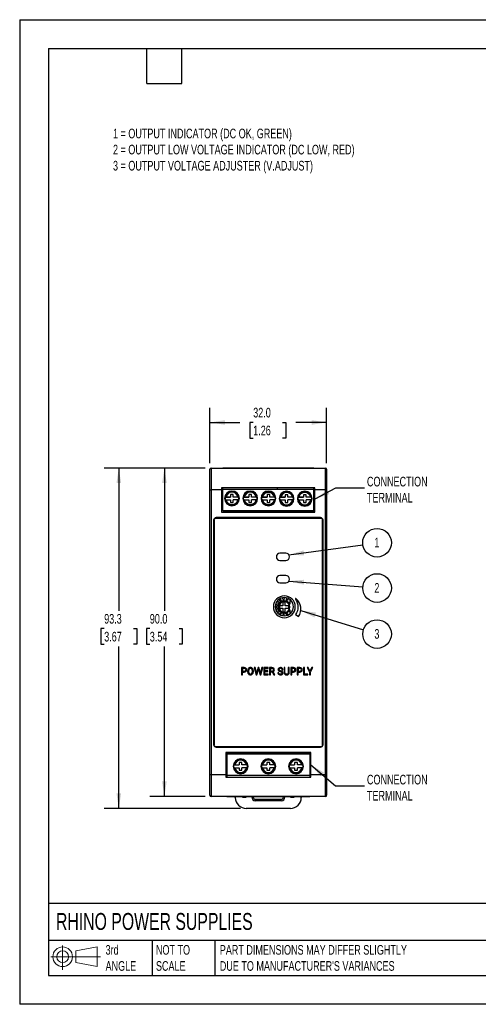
# Model space of a CAD drawing. Header units: millimetres. Extents: x 0 to 349, y 0 to 270.
# Tile 1 of 11: x 0 to 126, y 0 to 270. Entities that reach past the tile are written whole.
import ezdxf

# ---------------------------------------------------------------- set-up
doc = ezdxf.new("R2010")
doc.units = ezdxf.units.MM
doc.header["$LTSCALE"] = 1.25
doc.layers.add('DIMENSIONS', color=140, linetype='Continuous', lineweight=25)
doc.layers.add('TEXT', color=140, linetype='Continuous', lineweight=25)
doc.styles.add('SLDTEXTSTYLE0', font='TXT', dxfattribs={"width": 0.7})
doc.dimstyles.new('SLDDIMSTYLE0', dxfattribs={"dimtxt": 2.69751, "dimasz": 4.1275, "dimexe": 0, "dimexo": 0.0625, "dimgap": 0.674377, "dimtad": 0, "dimtih": 1, "dimtoh": 1, "dimdec": 1, "dimrnd": 1e-09, "dimzin": 4, "dimdsep": 46, "dimtxsty": 'SLDTEXTSTYLE0', "dimsah": 1, "dimcen": 0.09, "dimadec": 0, "dimazin": 1, "dimtfac": 1, "dimtdec": 1, "dimtofl": 0, "dimtmove": 0, "dimatfit": 3, "dimfxl": 0, "dimfrac": 2, "dimtolj": 1, "dimtzin": 12, "dimarcsym": 0})
doc.dimstyles.new('SLDDIMSTYLE1', dxfattribs={"dimtxt": 2.69751, "dimasz": 4.1275, "dimexe": 0, "dimexo": 0.0625, "dimgap": 0.674377, "dimtad": 0, "dimtih": 1, "dimtoh": 1, "dimdec": 1, "dimrnd": 1e-09, "dimzin": 12, "dimdsep": 46, "dimtxsty": 'SLDTEXTSTYLE0', "dimsah": 1, "dimcen": 0.09, "dimadec": 0, "dimazin": 3, "dimtfac": 1, "dimtdec": 1, "dimtofl": 0, "dimtmove": 0, "dimatfit": 3, "dimfxl": 0, "dimfrac": 2, "dimtolj": 1, "dimtzin": 12, "dimarcsym": 0})
doc.dimstyles.new('SLDDIMSTYLE2', dxfattribs={"dimtxt": 0.18, "dimasz": 4.1275, "dimexe": 0, "dimexo": 0.0625, "dimgap": 0, "dimtad": 0, "dimtih": 1, "dimtoh": 1, "dimdec": 0, "dimrnd": 1e-09, "dimzin": 0, "dimdsep": 46, "dimtxsty": 'Standard', "dimsah": 1, "dimcen": 0.09, "dimadec": 0, "dimazin": 0, "dimtfac": 4.1275, "dimtdec": 0, "dimtofl": 0, "dimtmove": 0, "dimatfit": 3, "dimfxl": 0, "dimfrac": 2, "dimtolj": 1, "dimtzin": 0, "dimarcsym": 0})

# ---------------------------------------------------------------- blocks, each defined once
blk = doc.blocks.new('Block11')
at = {"color": 7, "linetype": 'Continuous', "lineweight": 18}
for p, q in [((3.24, 6.64), (3.24, 0)), ((6.85, 5.21), (12.72, 6.29)), ((12.72, 6.29), (12.72, 0.91)), ((0, 3.6), (13.59, 3.6)), ((6.85, 2), (6.85, 5.21)), ((6.85, 2), (12.72, 0.91))]:
    blk.add_line(p, q, dxfattribs=at)
for radius in [2.69, 1.61]:
    blk.add_circle((3.24, 3.6), radius, dxfattribs=at)
blk = doc.blocks.new('Block12')
at = {"color": 7, "linetype": 'Continuous'}
blk.add_blockref('Block11', (0, 0), dxfattribs=at)
blk = doc.blocks.new('_D')
at = {"layer": 'DIMENSIONS'}
for p, q in [((52.2, 148.28), (52.2, 163.46)), ((84.2, 148.28), (84.2, 163.46)), ((52.2, 159.49), (60.4, 159.49)), ((64.05, 159.49), (63.15, 159.49)), ((63.15, 159.49), (63.15, 155.2)), ((72.07, 159.49), (72.97, 159.49)), ((72.97, 159.49), (72.97, 155.2)), ((84.2, 159.49), (75.72, 159.49)), ((63.15, 155.2), (64.05, 155.2)), ((72.97, 155.2), (72.07, 155.2))]:
    blk.add_line(p, q, dxfattribs=at)
for points in [[(52.2, 159.49), (56.33, 158.85), (56.33, 160.12)], [(84.2, 159.49), (80.07, 160.12), (80.07, 158.85)]]:
    blk.add_solid(points, dxfattribs=at)
at = {"layer": 'DIMENSIONS', "char_height": 2.646, "attachment_point": 1, "style": 'SLDTEXTSTYLE0'}
for s, insert in [('32.0', (64.05, 163.5)), ('1.26', (64.05, 158.61))]:
    blk.add_mtext(s, dxfattribs=dict(at, insert=insert))
blk = doc.blocks.new('_D_1')
at = {"layer": 'DIMENSIONS'}
for p, q in [((50.91, 146.99), (35.73, 146.99)), ((39.7, 146.99), (39.7, 107.87)), ((35.69, 102.97), (34.79, 102.97)), ((34.79, 102.97), (34.79, 98.69)), ((43.71, 102.97), (44.61, 102.97)), ((44.61, 102.97), (44.61, 98.69)), ((34.79, 98.69), (35.69, 98.69)), ((39.7, 56.99), (39.7, 98.08)), ((44.61, 98.69), (43.71, 98.69)), ((50.91, 56.99), (35.73, 56.99))]:
    blk.add_line(p, q, dxfattribs=at)
for points in [[(39.7, 146.99), (39.07, 142.86), (40.34, 142.86)], [(39.7, 56.99), (40.33, 61.12), (39.06, 61.12)]]:
    blk.add_solid(points, dxfattribs=at)
at = {"layer": 'DIMENSIONS', "char_height": 2.646, "attachment_point": 1, "style": 'SLDTEXTSTYLE0'}
for s, insert in [('90.0', (35.69, 106.99)), ('3.54', (35.69, 102.1))]:
    blk.add_mtext(s, dxfattribs=dict(at, insert=insert))
blk = doc.blocks.new('_D_2')
at = {"layer": 'DIMENSIONS'}
for p, q in [((50.91, 146.99), (23.22, 146.99)), ((27.19, 146.99), (27.19, 107.87)), ((23.18, 102.97), (22.27, 102.97)), ((22.27, 102.97), (22.27, 98.69)), ((31.19, 102.97), (32.1, 102.97)), ((32.1, 102.97), (32.1, 98.69)), ((22.27, 98.69), (23.18, 98.69)), ((27.19, 53.69), (27.19, 98.08)), ((32.1, 98.69), (31.19, 98.69)), ((60.56, 53.69), (23.22, 53.69))]:
    blk.add_line(p, q, dxfattribs=at)
for points in [[(27.19, 146.99), (26.55, 142.86), (27.82, 142.86)], [(27.19, 53.69), (27.82, 57.82), (26.55, 57.82)]]:
    blk.add_solid(points, dxfattribs=at)
at = {"layer": 'DIMENSIONS', "char_height": 2.646, "attachment_point": 1, "style": 'SLDTEXTSTYLE0'}
for s, insert in [('93.3', (23.18, 106.99)), ('3.67', (23.18, 102.1))]:
    blk.add_mtext(s, dxfattribs=dict(at, insert=insert))
blk = doc.blocks.new('SW_NOTE_0')
at = {"layer": 'DIMENSIONS', "color": 0}
blk.add_circle((3.89, 0.54), 3.93, dxfattribs=at)
at = {"layer": 'DIMENSIONS', "color": 0, "insert": (3.85, 1.91), "char_height": 2.65, "attachment_point": 2, "style": 'SLDTEXTSTYLE0'}
blk.add_mtext('1', dxfattribs=at)
blk = doc.blocks.new('SW_NOTE_0_1')
at = {"layer": 'DIMENSIONS', "color": 0}
blk.add_circle((3.92, -0.31), 3.93, dxfattribs=at)
at = {"layer": 'DIMENSIONS', "color": 0, "insert": (3.87, 1.06), "char_height": 2.65, "attachment_point": 2, "style": 'SLDTEXTSTYLE0'}
blk.add_mtext('2', dxfattribs=at)
blk = doc.blocks.new('SW_NOTE_0_2')
at = {"layer": 'DIMENSIONS', "color": 0}
blk.add_circle((3.76, -1.16), 3.93, dxfattribs=at)
at = {"layer": 'DIMENSIONS', "color": 0, "insert": (3.71, 0.22), "char_height": 2.65, "attachment_point": 2, "style": 'SLDTEXTSTYLE0'}
blk.add_mtext('3', dxfattribs=at)

msp = doc.modelspace()

# ---------------------------------------------------------------- linework, layer by layer
at = {"color": 7, "linetype": 'Continuous'}
for p, q in [((0, 269.88), (0, 0)), ((0, 269.88), (349.25, 269.88)), ((349.25, 0), (0, 0))]:
    msp.add_line(p, q, dxfattribs=at)
for p, q in [((52.2, 140.99), (52.2, 146.69)), ((52.5, 146.99), (52.5, 140.99)), ((52.5, 146.99), (55.7, 146.99)), ((55.7, 146.99), (55.7, 146.99)), ((80.7, 146.99), (55.7, 146.99)), ((55.7, 146.99), (80.7, 146.99)), ((80.7, 146.99), (80.7, 146.99)), ((80.7, 146.99), (83.9, 146.99)), ((83.9, 140.99), (83.9, 146.99)), ((84.2, 146.69), (84.2, 140.99)), ((52.2, 140.99), (52.5, 140.99)), ((52.2, 62.99), (52.2, 140.99)), ((55.4, 140.99), (52.5, 140.99)), ((52.5, 140.99), (52.5, 62.99)), ((81, 141.59), (55.4, 141.59)), ((55.4, 141.59), (55.4, 140.99)), ((55.4, 140.99), (55.4, 134.89)), ((55.73, 141.21), (55.73, 141.59)), ((55.73, 135.36), (55.73, 141.21)), ((55.73, 141.21), (70.73, 141.21)), ((58.23, 140.57), (58.23, 140.34)), ((63.23, 140.57), (63.23, 140.34)), ((68.23, 140.57), (68.23, 140.34)), ((70.73, 141.21), (70.73, 141.59)), ((70.73, 141.16), (70.73, 141.21)), ((70.73, 141.16), (80.7, 141.16)), ((73.2, 140.52), (73.2, 140.29)), ((78.2, 140.52), (78.2, 140.29)), ((80.7, 141.16), (80.7, 141.59)), ((80.7, 135.31), (80.7, 141.16)), ((83.9, 140.99), (81, 140.99)), ((81, 134.89), (81, 140.99)), ((84.2, 140.99), (83.9, 140.99)), ((83.9, 62.99), (83.9, 140.99)), ((84.2, 140.99), (84.2, 62.99)), ((57.85, 139.04), (56.35, 139.04)), ((56.59, 139.04), (57.85, 139.04)), ((56.59, 138.29), (57.85, 138.29)), ((58.6, 139.74), (57.85, 139.74)), ((57.85, 139.74), (57.85, 139.04)), ((58.6, 139.74), (57.85, 139.74)), ((57.85, 139.74), (57.85, 139.74)), ((57.85, 139.04), (57.85, 139.04)), ((57.85, 138.29), (57.85, 137.59)), ((58.6, 139.04), (58.6, 139.74)), ((58.6, 139.74), (58.6, 139.74)), ((58.6, 139.04), (58.6, 139.04)), ((59.86, 139.04), (58.6, 139.04)), ((60.1, 139.04), (58.6, 139.04)), ((59.86, 138.29), (58.6, 138.29)), ((58.6, 137.59), (58.6, 138.29)), ((62.85, 139.04), (61.35, 139.04)), ((61.59, 139.04), (62.85, 139.04)), ((61.59, 138.29), (62.85, 138.29)), ((63.6, 139.74), (62.85, 139.74)), ((62.85, 139.74), (62.85, 139.04)), ((63.6, 139.74), (62.85, 139.74)), ((62.85, 139.74), (62.85, 139.74)), ((62.85, 139.04), (62.85, 139.04)), ((62.85, 138.29), (62.85, 137.59)), ((63.6, 139.04), (63.6, 139.74)), ((63.6, 139.74), (63.6, 139.74)), ((63.6, 139.04), (63.6, 139.04)), ((64.86, 139.04), (63.6, 139.04)), ((65.1, 139.04), (63.6, 139.04)), ((64.86, 138.29), (63.6, 138.29)), ((63.6, 137.59), (63.6, 138.29)), ((67.85, 139.04), (66.35, 139.04)), ((66.59, 139.04), (67.85, 139.04)), ((66.59, 138.29), (67.85, 138.29)), ((68.6, 139.74), (67.85, 139.74)), ((67.85, 139.74), (67.85, 139.04)), ((68.6, 139.74), (67.85, 139.74)), ((67.85, 139.74), (67.85, 139.74)), ((67.85, 139.04), (67.85, 139.04)), ((67.85, 138.29), (67.85, 137.59)), ((68.6, 139.04), (68.6, 139.74)), ((68.6, 139.74), (68.6, 139.74)), ((69.86, 139.04), (68.6, 139.04)), ((70.1, 139.04), (68.6, 139.04)), ((68.6, 139.04), (68.6, 139.04)), ((69.86, 138.29), (68.6, 138.29)), ((68.6, 137.59), (68.6, 138.29)), ((72.83, 138.99), (71.33, 138.99)), ((71.57, 138.99), (72.83, 138.99)), ((71.57, 138.24), (72.83, 138.24)), ((73.58, 139.69), (72.83, 139.69)), ((72.83, 139.69), (72.83, 138.99)), ((73.58, 139.69), (72.83, 139.69)), ((72.83, 139.69), (72.83, 139.69)), ((72.83, 138.99), (72.83, 138.99)), ((72.83, 138.24), (72.83, 137.54)), ((73.58, 138.99), (73.58, 139.69)), ((73.58, 139.69), (73.58, 139.69)), ((73.58, 138.99), (73.58, 138.99)), ((74.83, 138.99), (73.58, 138.99)), ((75.07, 138.99), (73.58, 138.99)), ((74.83, 138.24), (73.58, 138.24)), ((73.58, 137.54), (73.58, 138.24)), ((77.83, 138.99), (76.33, 138.99)), ((76.57, 138.99), (77.83, 138.99)), ((76.57, 138.24), (77.83, 138.24)), ((78.58, 139.69), (77.83, 139.69)), ((77.83, 139.69), (77.83, 138.99)), ((78.58, 139.69), (77.83, 139.69)), ((77.83, 139.69), (77.83, 139.69)), ((77.83, 138.99), (77.83, 138.99)), ((77.83, 138.24), (77.83, 137.54)), ((78.58, 138.99), (78.58, 139.69)), ((78.58, 139.69), (78.58, 139.69)), ((79.83, 138.99), (78.58, 138.99)), ((80.07, 138.99), (78.58, 138.99)), ((78.58, 138.99), (78.58, 138.99)), ((79.83, 138.24), (78.58, 138.24)), ((78.58, 137.54), (78.58, 138.24)), ((55.73, 135.36), (70.7, 135.36)), ((55.73, 135.26), (55.73, 135.36)), ((55.73, 135.26), (70.7, 135.26)), ((57.85, 137.59), (58.6, 137.59)), ((62.85, 137.59), (63.6, 137.59)), ((67.85, 137.59), (68.6, 137.59)), ((70.7, 135.31), (70.7, 135.36)), ((70.7, 135.31), (80.7, 135.31)), ((70.7, 135.21), (70.7, 135.31)), ((70.7, 135.21), (80.7, 135.21)), ((72.83, 137.54), (73.58, 137.54)), ((77.83, 137.54), (78.58, 137.54)), ((80.7, 135.21), (80.7, 135.31)), ((53.19, 132.69), (53.19, 71.19)), ((53.2, 132.69), (53.19, 132.69)), ((53.2, 132.69), (53.2, 71.19)), ((53.3, 132.66), (53.3, 71.16)), ((82.5, 133.4), (53.9, 133.4)), ((53.9, 133.4), (53.9, 133.39)), ((82.5, 133.39), (53.9, 133.39)), ((53.9, 133.26), (82.5, 133.26)), ((55.4, 134.89), (81, 134.89)), ((82.5, 133.39), (82.5, 133.4)), ((83.1, 71.16), (83.1, 132.66)), ((83.21, 132.69), (83.2, 132.69)), ((83.2, 71.19), (83.2, 132.69)), ((83.21, 71.19), (83.21, 132.69)), ((73, 123.66), (71.4, 123.66)), ((71.4, 121.66), (73, 121.66)), ((73, 117.52), (71.4, 117.52)), ((71.4, 115.52), (73, 115.52)), ((71.07, 110.97), (71.46, 110.53)), ((71.75, 110.7), (71.57, 111.27)), ((71.75, 110.7), (71.57, 111.27)), ((72.04, 111.43), (72.23, 110.85)), ((72.56, 110.89), (72.62, 111.49)), ((72.56, 110.89), (72.62, 111.49)), ((73.12, 111.44), (73.06, 110.84)), ((73.5, 111.09), (73.5, 110.68)), ((73.96, 111.09), (73.5, 111.09)), ((73.5, 111.09), (73.5, 111.09)), ((73.5, 111.09), (73.5, 110.68)), ((74.1, 110.99), (74.1, 109.69)), ((70.1, 109.14), (70.62, 109.14)), ((70.62, 108.64), (70.12, 108.64)), ((70.62, 108.64), (70.12, 108.64)), ((70.69, 109.47), (70.2, 109.69)), ((70.69, 109.47), (70.2, 109.69)), ((70.26, 108.12), (70.69, 108.31)), ((70.38, 110.15), (70.89, 109.93)), ((70.62, 108.64), (70.62, 108.64)), ((70.69, 109.47), (70.69, 109.47)), ((71.09, 110.2), (70.71, 110.62)), ((71.09, 110.2), (70.71, 110.62)), ((71.09, 110.2), (71.09, 110.2)), ((71.5, 109.49), (71.2, 108.89)), ((71.2, 108.89), (71.5, 108.29)), ((71.5, 109.19), (71.5, 109.49)), ((71.5, 109.19), (71.5, 109.49)), ((72.2, 109.19), (71.5, 109.19)), ((71.5, 109.19), (71.5, 109.19)), ((72.2, 109.19), (71.5, 109.19)), ((71.5, 108.29), (71.5, 108.59)), ((71.5, 108.59), (72.2, 108.59)), ((71.5, 108.29), (71.5, 108.59)), ((71.5, 108.59), (71.5, 108.59)), ((71.54, 109.95), (71.54, 109.95)), ((72.8, 110.19), (72.2, 110.19)), ((72.2, 110.19), (72.2, 109.19)), ((72.8, 110.19), (72.2, 110.19)), ((72.2, 109.19), (72.2, 109.19)), ((72.2, 108.59), (72.2, 107.59)), ((72.6, 110.59), (72.6, 110.59)), ((72.8, 109.19), (72.8, 110.19)), ((72.8, 109.19), (72.8, 110.19)), ((72.8, 110.19), (72.8, 110.19)), ((73.8, 109.19), (72.8, 109.19)), ((73.8, 109.19), (72.8, 109.19)), ((72.8, 109.19), (72.8, 109.19)), ((72.8, 107.59), (72.8, 108.59)), ((72.8, 108.59), (73.8, 108.59)), ((72.8, 107.59), (72.8, 108.59)), ((72.8, 108.59), (72.8, 108.59)), ((73.8, 108.59), (73.8, 109.19)), ((73.8, 109.19), (73.8, 109.19)), ((73.8, 108.59), (73.8, 109.19)), ((74.1, 109.69), (74.1, 109.69)), ((74.1, 108.09), (74.1, 106.99)), ((74.1, 108.09), (74.1, 108.09)), ((70.89, 107.85), (70.48, 107.67)), ((70.89, 107.85), (70.48, 107.67)), ((70.8, 107.26), (71.09, 107.58)), ((70.89, 107.85), (70.89, 107.85)), ((71.09, 107.58), (71.09, 107.58)), ((71.46, 107.25), (71.18, 106.93)), ((71.46, 107.25), (71.46, 107.25)), ((71.62, 106.69), (71.75, 107.08)), ((71.62, 106.69), (71.75, 107.08)), ((71.75, 107.08), (71.75, 107.08)), ((72.23, 106.93), (72.1, 106.54)), ((72.2, 107.59), (72.8, 107.59)), ((72.6, 106.49), (72.56, 106.89)), ((72.56, 106.89), (72.56, 106.89)), ((72.6, 106.49), (72.56, 106.89)), ((72.6, 107.39), (72.6, 107.39)), ((73.06, 106.94), (73.1, 106.54)), ((73.5, 107.1), (73.5, 106.69)), ((73.5, 107.1), (73.5, 107.1)), ((73.5, 107.1), (73.5, 106.69)), ((73.5, 106.69), (73.59, 106.69)), ((73.5, 106.69), (73.5, 106.69)), ((73.5, 106.69), (73.59, 106.69)), ((73.66, 107.83), (73.66, 107.83)), ((60.83, 92.28), (60.83, 90.31)), ((61.56, 92.28), (60.83, 92.28)), ((61.58, 92.07), (61.09, 92.07)), ((61.09, 92.07), (61.09, 91.3)), ((64.6, 92.28), (64.34, 92.28)), ((64.34, 92.28), (64.82, 90.31)), ((64.91, 90.93), (64.6, 92.28)), ((65.39, 92.28), (65.01, 90.91)), ((65.61, 92.28), (65.39, 92.28)), ((65.47, 91.75), (65.51, 91.9)), ((65.51, 91.9), (65.54, 91.75)), ((65.99, 90.91), (65.61, 92.28)), ((66.4, 92.28), (66.09, 90.94)), ((66.18, 90.31), (66.66, 92.28)), ((66.66, 92.28), (66.4, 92.28)), ((68.18, 92.28), (66.95, 92.28)), ((66.95, 92.28), (66.95, 90.31)), ((67.21, 91.44), (67.21, 92.07)), ((67.21, 92.07), (68.18, 92.07)), ((68.18, 92.07), (68.18, 92.28)), ((68.52, 92.28), (68.52, 90.31)), ((69.17, 92.28), (68.52, 92.28)), ((69.18, 92.07), (68.78, 92.07)), ((68.78, 92.07), (68.78, 91.32)), ((72.52, 92.28), (72.52, 90.94)), ((72.77, 92.28), (72.52, 92.28)), ((72.77, 90.95), (72.77, 92.28)), ((73.68, 92.28), (73.68, 90.95)), ((73.94, 92.28), (73.68, 92.28)), ((73.94, 90.94), (73.94, 92.28)), ((74.35, 92.28), (74.35, 90.31)), ((75.08, 92.28), (74.35, 92.28)), ((75.09, 92.07), (74.61, 92.07)), ((74.61, 92.07), (74.61, 91.3)), ((76.83, 92.28), (76.1, 92.28)), ((76.1, 92.28), (76.1, 90.31)), ((76.36, 92.07), (76.36, 91.3)), ((76.84, 92.07), (76.36, 92.07)), ((77.85, 92.28), (77.85, 90.31)), ((78.11, 92.28), (77.85, 92.28)), ((78.11, 90.53), (78.11, 92.28)), ((78.81, 92.28), (79.49, 91.05)), ((79.11, 92.28), (78.81, 92.28)), ((79.62, 91.29), (79.11, 92.28)), ((80.13, 92.28), (79.62, 91.29)), ((79.75, 91.05), (80.43, 92.28)), ((80.43, 92.28), (80.13, 92.28)), ((60.83, 90.31), (61.09, 90.31)), ((61.09, 91.3), (61.56, 91.3)), ((61.09, 91.08), (61.56, 91.08)), ((61.09, 90.31), (61.09, 91.08)), ((62.51, 91.36), (62.51, 91.22)), ((62.77, 91.38), (62.77, 91.23)), ((63.84, 91.22), (63.84, 91.36)), ((64.1, 91.23), (64.1, 91.36)), ((64.82, 90.31), (65.05, 90.31)), ((64.95, 90.67), (64.91, 90.93)), ((65.01, 90.91), (64.95, 90.67)), ((65.05, 90.31), (65.47, 91.75)), ((65.54, 91.75), (65.94, 90.31)), ((65.94, 90.31), (66.18, 90.31)), ((66.05, 90.67), (65.99, 90.91)), ((66.09, 90.94), (66.05, 90.67)), ((66.95, 90.31), (68.2, 90.31)), ((68.06, 91.44), (67.21, 91.44)), ((67.21, 90.53), (67.21, 91.22)), ((67.21, 91.22), (68.06, 91.22)), ((68.2, 90.53), (67.21, 90.53)), ((68.06, 91.22), (68.06, 91.44)), ((68.2, 90.31), (68.2, 90.53)), ((68.52, 90.31), (68.78, 90.31)), ((68.78, 91.32), (69.18, 91.32)), ((68.78, 91.11), (69.24, 91.11)), ((68.78, 90.31), (68.78, 91.11)), ((69.24, 91.11), (69.67, 90.31)), ((69.95, 90.33), (69.49, 91.17)), ((69.67, 90.31), (69.95, 90.31)), ((69.95, 90.31), (69.95, 90.33)), ((71.05, 90.88), (70.79, 90.88)), ((71.96, 91.71), (72.22, 91.71)), ((73.23, 90.29), (73.3, 90.29)), ((74.35, 90.31), (74.61, 90.31)), ((74.61, 91.3), (75.08, 91.3)), ((74.61, 91.08), (75.08, 91.08)), ((74.61, 90.31), (74.61, 91.08)), ((76.1, 90.31), (76.36, 90.31)), ((76.36, 91.3), (76.83, 91.3)), ((76.36, 90.31), (76.36, 91.08)), ((76.36, 91.08), (76.83, 91.08)), ((77.85, 90.31), (79.04, 90.31)), ((79.04, 90.53), (78.11, 90.53)), ((79.04, 90.31), (79.04, 90.53)), ((79.49, 91.05), (79.49, 90.31)), ((79.49, 90.31), (79.75, 90.31)), ((79.75, 90.31), (79.75, 91.05)), ((53.19, 71.19), (53.2, 71.19)), ((82.5, 70.56), (53.9, 70.56)), ((53.9, 70.49), (53.9, 70.48)), ((53.9, 70.49), (82.5, 70.49)), ((53.9, 70.48), (82.5, 70.48)), ((82.5, 70.48), (82.5, 70.49)), ((83.2, 71.19), (83.21, 71.19)), ((79.9, 68.99), (56.5, 68.99)), ((56.5, 68.99), (56.5, 62.99)), ((79.6, 68.65), (56.8, 68.65)), ((56.8, 68.65), (56.8, 68.55)), ((56.8, 68.55), (56.8, 62.69)), ((79.6, 68.55), (56.8, 68.55)), ((79.6, 68.65), (79.6, 68.55)), ((79.6, 68.55), (79.6, 62.69)), ((79.9, 62.99), (79.9, 68.99)), ((58.96, 65.61), (60.22, 65.61)), ((58.96, 64.86), (60.22, 64.86)), ((60.97, 66.31), (60.22, 66.31)), ((60.22, 66.31), (60.22, 65.61)), ((60.22, 64.86), (60.22, 64.17)), ((60.97, 65.61), (60.97, 66.31)), ((62.23, 65.61), (60.97, 65.61)), ((60.97, 64.17), (60.97, 64.86)), ((62.23, 64.86), (60.97, 64.86)), ((66.56, 65.61), (67.82, 65.61)), ((66.56, 64.86), (67.82, 64.86)), ((68.57, 66.31), (67.82, 66.31)), ((67.82, 66.31), (67.82, 65.61)), ((67.82, 64.86), (67.82, 64.17)), ((68.57, 65.61), (68.57, 66.31)), ((69.83, 65.61), (68.57, 65.61)), ((68.57, 64.17), (68.57, 64.86)), ((69.83, 64.86), (68.57, 64.86)), ((74.16, 65.61), (75.42, 65.61)), ((74.16, 64.86), (75.42, 64.86)), ((76.17, 66.31), (75.42, 66.31)), ((75.42, 66.31), (75.42, 65.61)), ((75.42, 64.86), (75.42, 64.17)), ((76.17, 65.61), (76.17, 66.31)), ((77.43, 65.61), (76.17, 65.61)), ((76.17, 64.17), (76.17, 64.86)), ((77.43, 64.86), (76.17, 64.86)), ((52.2, 57.29), (52.2, 62.99)), ((52.2, 62.99), (52.5, 62.99)), ((52.5, 62.99), (52.5, 56.99)), ((52.5, 62.99), (56.5, 62.99)), ((56.5, 62.99), (56.5, 62.29)), ((56.5, 62.29), (79.9, 62.29)), ((79.6, 62.69), (56.8, 62.69)), ((56.8, 62.69), (56.8, 62.29)), ((60.22, 64.17), (60.97, 64.17)), ((60.6, 63.33), (60.6, 63.56)), ((67.82, 64.17), (68.57, 64.17)), ((68.2, 63.33), (68.2, 63.56)), ((75.42, 64.17), (76.17, 64.17)), ((75.8, 63.33), (75.8, 63.56)), ((79.6, 62.69), (79.6, 62.29)), ((79.9, 62.99), (83.9, 62.99)), ((79.9, 62.29), (79.9, 62.99)), ((83.9, 56.99), (83.9, 62.99)), ((84.2, 62.99), (83.9, 62.99)), ((84.2, 62.99), (84.2, 57.29)), ((56.8, 56.99), (52.5, 56.99)), ((56.8, 56.99), (79.6, 56.99)), ((56.8, 56.99), (56.8, 56.99)), ((79.6, 56.99), (56.8, 56.99)), ((59.15, 56.69), (59.15, 56.99)), ((61.1, 56.79), (61.1, 56.99)), ((61.1, 56.79), (62.15, 56.79)), ((63.65, 56.79), (64.05, 56.79)), ((72.75, 56.79), (72.35, 56.79)), ((74.25, 56.79), (75.3, 56.79)), ((75.3, 56.79), (75.3, 56.99)), ((77.25, 56.99), (77.25, 56.69)), ((83.9, 56.99), (79.6, 56.99)), ((79.6, 56.99), (79.6, 56.99)), ((64.65, 55.79), (64.65, 56.19)), ((64.65, 56.19), (71.75, 56.19)), ((71.75, 55.79), (64.65, 55.79)), ((71.75, 55.79), (71.75, 56.19)), ((74.25, 53.69), (62.15, 53.69))]:
    msp.add_line(p, q)
at = {"flags": 128}
for points in [[(75.66, 106.85), (76.1, 106.53), (76.45, 106.28)], [(62.15, 56.79), (62.16, 56.95), (62.16, 56.99)], [(63.65, 56.79), (63.67, 56.98), (63.67, 56.99)], [(64.09, 56.99), (64.06, 56.91), (64.05, 56.79)], [(72.35, 56.79), (72.34, 56.91), (72.32, 56.99)], [(72.73, 56.99), (72.73, 56.98), (72.75, 56.79)], [(74.24, 56.99), (74.25, 56.95), (74.25, 56.79)]]:
    msp.add_lwpolyline(points, dxfattribs=at)
for centre, radius, start, end in [((52.5, 146.69), 0.3, 90, 180), ((83.9, 146.69), 0.3, 0, 90), ((58.23, 138.66), 2.03, 90, 270), ((58.23, 138.66), 2.03, 90, 180), ((58.23, 138.66), 1.91, 90, 270), ((58.23, 138.66), 1.91, 90, 180), ((58.23, 138.66), 1.68, 90, 167.0629), ((58.23, 138.66), 2.03, 270, 90), ((58.23, 138.66), 2.02, 0, 90), ((58.23, 138.66), 1.91, 270, 90), ((58.23, 138.66), 1.91, 0, 90), ((58.23, 138.66), 1.68, 12.9371, 90), ((63.23, 138.66), 2.03, 90, 270), ((63.23, 138.66), 2.03, 90, 180), ((63.23, 138.66), 1.91, 90, 270), ((63.23, 138.66), 1.91, 90, 180), ((63.23, 138.66), 1.68, 90, 167.0629), ((63.23, 138.66), 2.03, 270, 90), ((63.23, 138.66), 2.03, 0, 90), ((63.23, 138.66), 1.91, 270, 90), ((63.23, 138.66), 1.91, 0, 90), ((63.23, 138.66), 1.68, 12.9371, 90), ((68.23, 138.66), 2.03, 90, 270), ((68.23, 138.66), 2.03, 90, 180), ((68.23, 138.66), 1.91, 90, 270), ((68.23, 138.66), 1.91, 90, 180), ((68.23, 138.66), 1.67, 90, 167.0629), ((68.23, 138.66), 2.03, 270, 90), ((68.23, 138.66), 2.03, 0, 90), ((68.23, 138.66), 1.91, 270, 90), ((68.23, 138.66), 1.91, 0, 90), ((68.23, 138.66), 1.67, 12.9371, 90), ((73.2, 138.61), 2.03, 90, 270), ((73.2, 138.61), 2.02, 90, 180), ((73.2, 138.61), 1.91, 90, 270), ((73.2, 138.61), 1.91, 90, 180), ((73.2, 138.61), 2.03, 270, 90), ((73.2, 138.61), 2.03, 0, 90), ((73.2, 138.61), 1.91, 270, 90), ((73.2, 138.61), 1.91, 0, 90), ((78.2, 138.61), 2.03, 90, 270), ((78.2, 138.61), 2.03, 90, 180), ((78.2, 138.61), 1.91, 90, 270), ((78.2, 138.61), 1.91, 90, 180), ((78.2, 138.61), 2.03, 270, 90), ((78.2, 138.61), 2.03, 0, 90), ((78.2, 138.61), 1.91, 270, 90), ((78.2, 138.61), 1.91, 0, 90), ((58.23, 138.66), 1.67, 192.9371, 347.0629), ((63.23, 138.66), 1.68, 192.9371, 347.0629), ((68.23, 138.66), 1.68, 192.9371, 347.0629), ((73.2, 138.61), 1.67, 90, 167.0629), ((73.2, 138.61), 1.68, 192.9371, 347.0629), ((73.2, 138.61), 1.68, 12.9371, 90), ((78.2, 138.61), 1.68, 90, 167.0629), ((78.2, 138.61), 1.67, 192.9371, 347.0629), ((78.2, 138.61), 1.68, 12.9371, 90), ((53.9, 132.69), 0.707, 90, 180), ((53.9, 132.69), 0.7, 90, 180), ((82.5, 132.69), 0.707, 0, 90), ((82.5, 132.69), 0.7, 0, 90), ((72.6, 108.99), 2.5, 0, 180), ((72.6, 108.89), 2, 115.1808, 124.8192), ((72.6, 108.89), 2, 91.1808, 100.8192), ((72.6, 108.89), 2, 63.2563, 76.8192), ((72.6, 108.99), 2.5, 180, 0), ((72.6, 108.89), 2, 163.1808, 172.8192), ((72.6, 108.89), 2, 163.1808, 172.8192), ((72.6, 108.89), 2, 187.1808, 196.8192), ((72.6, 108.89), 2, 187.1808, 196.8192), ((72.6, 108.89), 2, 139.1808, 148.8192), ((72.6, 108.89), 2, 139.1808, 148.8192), ((72.6, 108.89), 1.7, 90, 270), ((72.6, 108.89), 1.5, 90, 270), ((72.6, 108.89), 1.5, 135, 270), ((72.6, 108.89), 1.7, 90, 135), ((72.6, 108.89), 1.7, 28.0725, 90), ((72.6, 108.89), 1.7, 28.0725, 90), ((72.6, 108.89), 1.5, 270, 90), ((72.6, 108.89), 1.7, 270, 331.9275), ((72.6, 108.89), 1.7, 315, 331.9275), ((72.6, 108.89), 2, 211.1808, 220.8192), ((72.6, 108.89), 2, 211.1808, 220.8192), ((72.6, 108.89), 2, 235.1808, 244.8192), ((72.6, 108.89), 2, 235.1808, 244.8192), ((72.6, 108.89), 2, 259.1808, 268.8192), ((72.6, 108.89), 2, 259.1808, 268.8192), ((72.6, 108.89), 1.5, 270, 315), ((72.6, 108.89), 2, 283.1808, 296.7437), ((72.6, 108.89), 2, 283.1808, 296.7437), ((53.9, 71.19), 0.707, 180, 270), ((53.9, 71.19), 0.7, 180, 270), ((82.5, 71.19), 0.707, 270, 0), ((82.5, 71.19), 0.7, 270, 0), ((60.6, 65.24), 2.03, 90, 270), ((60.6, 65.24), 1.91, 90, 270), ((60.6, 65.24), 1.68, 12.9371, 167.0629), ((60.6, 65.24), 1.68, 192.9371, 270), ((60.6, 65.24), 2.03, 270, 90), ((60.6, 65.24), 1.91, 270, 90), ((60.6, 65.24), 1.68, 270, 347.0629), ((68.2, 65.24), 2.03, 90, 270), ((68.2, 65.24), 1.91, 90, 270), ((68.2, 65.24), 1.67, 12.9371, 167.0629), ((68.2, 65.24), 1.68, 192.9371, 270), ((68.2, 65.24), 2.03, 270, 90), ((68.2, 65.24), 1.91, 270, 90), ((68.2, 65.24), 1.67, 270, 347.0629), ((75.8, 65.24), 2.03, 90, 270), ((75.8, 65.24), 1.91, 90, 270), ((75.8, 65.24), 1.68, 12.9371, 167.0629), ((75.8, 65.24), 1.68, 192.9371, 270), ((75.8, 65.24), 2.03, 270, 90), ((75.8, 65.24), 1.91, 270, 90), ((75.8, 65.24), 1.68, 270, 347.0629), ((52.5, 57.29), 0.3, 180, 270), ((62.15, 56.69), 3, 180, 270), ((64.65, 56.79), 1, 180, 270), ((64.65, 56.79), 0.6, 180, 270), ((71.75, 56.79), 1, 270, 0), ((71.75, 56.79), 0.6, 270, 0), ((74.25, 56.69), 3, 270, 0), ((83.9, 57.29), 0.3, 270, 0)]:
    msp.add_arc(centre, radius, start, end)
for points in [[(81, 140.99), (81, 141.19), (81, 141.39), (81, 141.59)], [(53.3, 132.66), (53.3, 132.99), (53.57, 133.26), (53.9, 133.26)], [(82.5, 133.26), (82.83, 133.26), (83.1, 132.99), (83.1, 132.66)], [(71.4, 123.66), (70.84, 123.66), (70.4, 123.21), (70.4, 122.66)], [(70.4, 122.66), (70.4, 122.11), (70.84, 121.66), (71.4, 121.66)], [(74, 122.66), (74, 123.21), (73.55, 123.66), (73, 123.66)], [(73, 121.66), (73.55, 121.66), (74, 122.11), (74, 122.66)], [(71.4, 117.52), (70.84, 117.52), (70.4, 117.07), (70.4, 116.52)], [(70.4, 116.52), (70.4, 115.96), (70.84, 115.52), (71.4, 115.52)], [(74, 116.52), (74, 117.07), (73.55, 117.52), (73, 117.52)], [(73, 115.52), (73.55, 115.52), (74, 115.96), (74, 116.52)], [(75.63, 111.08), (76.55, 109.82), (76.56, 108.12), (75.66, 106.85)], [(76.45, 106.28), (77.58, 107.84), (77.28, 110.02), (75.77, 111.22)], [(62.07, 92.12), (61.95, 92.23), (61.78, 92.28), (61.56, 92.28)], [(61.88, 91.96), (61.81, 92.03), (61.7, 92.07), (61.58, 92.07)], [(61.99, 91.68), (61.99, 91.8), (61.95, 91.89), (61.88, 91.96)], [(62.25, 91.68), (62.25, 91.86), (62.19, 92.01), (62.07, 92.12)], [(62.61, 91.86), (62.55, 91.72), (62.51, 91.55), (62.51, 91.36)], [(62.89, 92.19), (62.77, 92.12), (62.68, 92.01), (62.61, 91.86)], [(62.92, 91.9), (62.82, 91.77), (62.77, 91.6), (62.77, 91.38)], [(63.3, 92.31), (63.15, 92.31), (63.01, 92.27), (62.89, 92.19)], [(63.3, 92.09), (63.14, 92.09), (63.01, 92.02), (62.92, 91.9)], [(63.72, 92.2), (63.6, 92.27), (63.46, 92.31), (63.3, 92.31)], [(63.7, 91.9), (63.6, 92.02), (63.47, 92.09), (63.3, 92.09)], [(63.84, 91.36), (63.84, 91.6), (63.79, 91.77), (63.7, 91.9)], [(64, 91.86), (63.93, 92.01), (63.84, 92.12), (63.72, 92.2)], [(64.1, 91.36), (64.1, 91.55), (64.06, 91.72), (64, 91.86)], [(69.68, 92.13), (69.56, 92.23), (69.39, 92.28), (69.17, 92.28)], [(69.49, 91.97), (69.42, 92.04), (69.32, 92.07), (69.18, 92.07)], [(69.6, 91.69), (69.6, 91.81), (69.57, 91.91), (69.49, 91.97)], [(69.86, 91.69), (69.86, 91.88), (69.8, 92.03), (69.68, 92.13)], [(71.04, 92.16), (70.92, 92.06), (70.85, 91.93), (70.85, 91.77)], [(70.85, 91.77), (70.85, 91.64), (70.91, 91.52), (71.01, 91.43)], [(71.52, 92.31), (71.33, 92.31), (71.16, 92.26), (71.04, 92.16)], [(71.12, 91.78), (71.12, 91.88), (71.15, 91.96), (71.22, 92.01)], [(71.22, 91.57), (71.15, 91.63), (71.12, 91.7), (71.12, 91.78)], [(71.22, 92.01), (71.3, 92.07), (71.4, 92.1), (71.52, 92.1)], [(71.89, 92.23), (71.78, 92.28), (71.66, 92.31), (71.52, 92.31)], [(71.52, 92.1), (71.66, 92.1), (71.77, 92.06), (71.84, 92)], [(71.84, 92), (71.92, 91.93), (71.96, 91.83), (71.96, 91.71)], [(72.13, 92.01), (72.07, 92.11), (71.99, 92.18), (71.89, 92.23)], [(72.22, 91.71), (72.22, 91.82), (72.19, 91.92), (72.13, 92.01)], [(75.59, 92.12), (75.46, 92.23), (75.3, 92.28), (75.08, 92.28)], [(75.4, 91.96), (75.33, 92.03), (75.22, 92.07), (75.09, 92.07)], [(75.51, 91.68), (75.51, 91.8), (75.47, 91.89), (75.4, 91.96)], [(75.77, 91.68), (75.77, 91.86), (75.71, 92.01), (75.59, 92.12)], [(77.33, 92.12), (77.21, 92.23), (77.04, 92.28), (76.83, 92.28)], [(77.15, 91.96), (77.07, 92.03), (76.97, 92.07), (76.84, 92.07)], [(77.26, 91.68), (77.26, 91.8), (77.22, 91.89), (77.15, 91.96)], [(77.52, 91.68), (77.52, 91.86), (77.46, 92.01), (77.33, 92.12)], [(61.56, 91.3), (61.7, 91.3), (61.81, 91.33), (61.88, 91.39)], [(61.56, 91.08), (61.78, 91.08), (61.95, 91.14), (62.07, 91.24)], [(61.88, 91.39), (61.95, 91.46), (61.99, 91.55), (61.99, 91.68)], [(62.07, 91.24), (62.19, 91.34), (62.25, 91.49), (62.25, 91.68)], [(62.51, 91.22), (62.51, 91.03), (62.55, 90.87), (62.62, 90.73)], [(62.62, 90.73), (62.68, 90.58), (62.77, 90.48), (62.89, 90.4)], [(62.77, 91.23), (62.77, 91.01), (62.82, 90.83), (62.91, 90.7)], [(62.89, 90.4), (63.01, 90.32), (63.15, 90.29), (63.31, 90.29)], [(62.91, 90.7), (63.01, 90.57), (63.14, 90.51), (63.31, 90.51)], [(63.31, 90.51), (63.47, 90.51), (63.6, 90.57), (63.7, 90.69)], [(63.31, 90.29), (63.47, 90.29), (63.6, 90.32), (63.72, 90.4)], [(63.7, 90.69), (63.79, 90.81), (63.84, 90.99), (63.84, 91.22)], [(63.72, 90.4), (63.84, 90.48), (63.93, 90.58), (64, 90.73)], [(64, 90.73), (64.06, 90.87), (64.1, 91.04), (64.1, 91.23)], [(69.18, 91.32), (69.31, 91.32), (69.41, 91.36), (69.49, 91.42)], [(69.49, 91.42), (69.56, 91.49), (69.6, 91.58), (69.6, 91.69)], [(69.49, 91.17), (69.6, 91.21), (69.7, 91.28), (69.76, 91.37)], [(69.76, 91.37), (69.83, 91.46), (69.86, 91.57), (69.86, 91.69)], [(70.79, 90.88), (70.79, 90.77), (70.82, 90.67), (70.89, 90.58)], [(70.89, 90.58), (70.95, 90.49), (71.04, 90.42), (71.16, 90.36)], [(71.01, 91.43), (71.11, 91.33), (71.27, 91.26), (71.49, 91.19)], [(71.19, 90.6), (71.1, 90.67), (71.05, 90.76), (71.05, 90.88)], [(71.16, 90.36), (71.28, 90.31), (71.4, 90.29), (71.54, 90.29)], [(71.54, 90.5), (71.39, 90.5), (71.27, 90.53), (71.19, 90.6)], [(71.57, 91.42), (71.4, 91.47), (71.29, 91.52), (71.22, 91.57)], [(71.49, 91.19), (71.67, 91.14), (71.79, 91.09), (71.86, 91.03)], [(71.85, 90.58), (71.78, 90.53), (71.67, 90.5), (71.54, 90.5)], [(71.54, 90.29), (71.75, 90.29), (71.91, 90.33), (72.04, 90.43)], [(71.95, 91.27), (71.86, 91.32), (71.73, 91.37), (71.57, 91.42)], [(71.96, 90.81), (71.96, 90.71), (71.93, 90.64), (71.85, 90.58)], [(71.86, 91.03), (71.93, 90.98), (71.96, 90.91), (71.96, 90.81)], [(72.16, 91.07), (72.11, 91.15), (72.04, 91.21), (71.95, 91.27)], [(72.04, 90.43), (72.16, 90.53), (72.22, 90.65), (72.22, 90.81)], [(72.22, 90.81), (72.22, 90.91), (72.2, 91), (72.16, 91.07)], [(72.52, 90.94), (72.52, 90.74), (72.58, 90.58), (72.71, 90.46)], [(72.71, 90.46), (72.84, 90.34), (73.01, 90.29), (73.23, 90.29)], [(72.89, 90.62), (72.81, 90.7), (72.77, 90.81), (72.77, 90.95)], [(73.23, 90.5), (73.08, 90.5), (72.97, 90.54), (72.89, 90.62)], [(73.57, 90.62), (73.49, 90.54), (73.37, 90.5), (73.23, 90.5)], [(73.3, 90.29), (73.5, 90.3), (73.65, 90.37), (73.77, 90.49)], [(73.68, 90.95), (73.68, 90.8), (73.64, 90.69), (73.57, 90.62)], [(73.77, 90.49), (73.88, 90.61), (73.94, 90.76), (73.94, 90.94)], [(75.08, 91.3), (75.22, 91.3), (75.33, 91.33), (75.4, 91.39)], [(75.08, 91.08), (75.3, 91.08), (75.47, 91.14), (75.59, 91.24)], [(75.4, 91.39), (75.47, 91.46), (75.51, 91.55), (75.51, 91.68)], [(75.59, 91.24), (75.71, 91.34), (75.77, 91.49), (75.77, 91.68)], [(76.83, 91.3), (76.97, 91.3), (77.07, 91.33), (77.15, 91.39)], [(76.83, 91.08), (77.05, 91.08), (77.22, 91.14), (77.34, 91.24)], [(77.15, 91.39), (77.22, 91.46), (77.26, 91.55), (77.26, 91.68)], [(77.34, 91.24), (77.46, 91.34), (77.52, 91.49), (77.52, 91.68)], [(53.9, 70.56), (53.57, 70.56), (53.3, 70.83), (53.3, 71.16)], [(83.1, 71.16), (83.1, 70.83), (82.83, 70.56), (82.5, 70.56)]]:
    msp.add_open_spline(points, degree=3)
for points, knots in [([(56.39, 139.04), (56.42, 139.04), (56.48, 139.04), (56.55, 139.04), (56.59, 139.04)], [0, 0, 0, 0, 0.437428, 1, 1, 1, 1]), ([(56.59, 138.29), (56.57, 138.29), (56.53, 138.29), (56.46, 138.29), (56.42, 138.29), (56.39, 138.29)], [0, 0, 0, 0, 0.288875, 0.571536, 1, 1, 1, 1]), ([(59.86, 139.04), (59.88, 139.04), (59.92, 139.04), (59.99, 139.04), (60.04, 139.04), (60.06, 139.04)], [0, 0, 0, 0, 0.2885692, 0.5709312, 1, 1, 1, 1]), ([(60.06, 138.29), (60.04, 138.29), (59.98, 138.29), (59.9, 138.29), (59.86, 138.29)], [0, 0, 0, 0, 0.436953, 1, 1, 1, 1]), ([(61.39, 139.04), (61.42, 139.04), (61.48, 139.04), (61.55, 139.04), (61.59, 139.04)], [0, 0, 0, 0, 0.437428, 1, 1, 1, 1]), ([(61.59, 138.29), (61.57, 138.29), (61.53, 138.29), (61.46, 138.29), (61.42, 138.29), (61.39, 138.29)], [0, 0, 0, 0, 0.288875, 0.571536, 1, 1, 1, 1]), ([(64.86, 139.04), (64.88, 139.04), (64.92, 139.04), (64.99, 139.04), (65.04, 139.04), (65.06, 139.04)], [0, 0, 0, 0, 0.288569, 0.570931, 1, 1, 1, 1]), ([(65.06, 138.29), (65.04, 138.29), (64.98, 138.29), (64.9, 138.29), (64.86, 138.29)], [0, 0, 0, 0, 0.436953, 1, 1, 1, 1]), ([(66.39, 139.04), (66.42, 139.04), (66.48, 139.04), (66.55, 139.04), (66.59, 139.04)], [0, 0, 0, 0, 0.437428, 1, 1, 1, 1]), ([(66.59, 138.29), (66.57, 138.29), (66.53, 138.29), (66.46, 138.29), (66.42, 138.29), (66.39, 138.29)], [0, 0, 0, 0, 0.288875, 0.5715362, 1, 1, 1, 1]), ([(69.86, 139.04), (69.88, 139.04), (69.92, 139.04), (69.99, 139.04), (70.04, 139.04), (70.06, 139.04)], [0, 0, 0, 0, 0.2885692, 0.5709312, 1, 1, 1, 1]), ([(70.06, 138.29), (70.04, 138.29), (69.98, 138.29), (69.9, 138.29), (69.86, 138.29)], [0, 0, 0, 0, 0.4369531, 1, 1, 1, 1]), ([(71.37, 138.99), (71.39, 138.99), (71.45, 138.99), (71.53, 138.99), (71.57, 138.99)], [0, 0, 0, 0, 0.437428, 1, 1, 1, 1]), ([(71.57, 138.24), (71.55, 138.24), (71.5, 138.24), (71.43, 138.24), (71.39, 138.24), (71.37, 138.24)], [0, 0, 0, 0, 0.288875, 0.571536, 1, 1, 1, 1]), ([(74.83, 138.99), (74.85, 138.99), (74.9, 138.99), (74.97, 138.99), (75.01, 138.99), (75.04, 138.99)], [0, 0, 0, 0, 0.288569, 0.570931, 1, 1, 1, 1]), ([(75.04, 138.24), (75.01, 138.24), (74.95, 138.24), (74.88, 138.24), (74.83, 138.24)], [0, 0, 0, 0, 0.436953, 1, 1, 1, 1]), ([(76.37, 138.99), (76.39, 138.99), (76.45, 138.99), (76.53, 138.99), (76.57, 138.99)], [0, 0, 0, 0, 0.437428, 1, 1, 1, 1]), ([(76.57, 138.24), (76.55, 138.24), (76.5, 138.24), (76.43, 138.24), (76.39, 138.24), (76.37, 138.24)], [0, 0, 0, 0, 0.288875, 0.571536, 1, 1, 1, 1]), ([(79.83, 138.99), (79.85, 138.99), (79.9, 138.99), (79.97, 138.99), (80.01, 138.99), (80.04, 138.99)], [0, 0, 0, 0, 0.2885692, 0.5709312, 1, 1, 1, 1]), ([(80.04, 138.24), (80.01, 138.24), (79.95, 138.24), (79.88, 138.24), (79.83, 138.24)], [0, 0, 0, 0, 0.436953, 1, 1, 1, 1]), ([(72.6, 111.96), (70.94, 111.96), (69.6, 110.62), (69.6, 107.3), (70.94, 105.96), (72.6, 105.96)], [0, 0, 0, 0, 0.5, 0.5, 1, 1, 1, 1]), ([(72.6, 105.96), (74.25, 105.96), (75.6, 107.3), (75.6, 110.62), (74.25, 111.96), (72.6, 111.96)], [0, 0, 0, 0, 0.5, 0.5, 1, 1, 1, 1]), ([(75.77, 111.22), (75.73, 111.25), (75.67, 111.24), (75.6, 111.17), (75.6, 111.12), (75.63, 111.08)], [0, 0, 0, 0, 0.5, 0.5, 1, 1, 1, 1]), ([(58.76, 65.61), (58.79, 65.61), (58.85, 65.61), (58.92, 65.61), (58.96, 65.61)], [0, 0, 0, 0, 0.43692, 1, 1, 1, 1]), ([(58.96, 64.86), (58.94, 64.86), (58.9, 64.86), (58.83, 64.86), (58.79, 64.86), (58.76, 64.86)], [0, 0, 0, 0, 0.288569, 0.570931, 1, 1, 1, 1]), ([(62.23, 65.61), (62.25, 65.61), (62.29, 65.61), (62.36, 65.62), (62.41, 65.62), (62.43, 65.62)], [0, 0, 0, 0, 0.288875, 0.571536, 1, 1, 1, 1]), ([(62.43, 64.86), (62.41, 64.86), (62.35, 64.86), (62.27, 64.86), (62.23, 64.86)], [0, 0, 0, 0, 0.4373954, 1, 1, 1, 1]), ([(66.36, 65.61), (66.39, 65.61), (66.45, 65.61), (66.52, 65.61), (66.56, 65.61)], [0, 0, 0, 0, 0.4369202, 1, 1, 1, 1]), ([(66.56, 64.86), (66.54, 64.86), (66.5, 64.86), (66.43, 64.86), (66.39, 64.86), (66.36, 64.86)], [0, 0, 0, 0, 0.2885692, 0.5709312, 1, 1, 1, 1]), ([(69.83, 65.61), (69.85, 65.61), (69.89, 65.61), (69.96, 65.62), (70.01, 65.62), (70.03, 65.62)], [0, 0, 0, 0, 0.288875, 0.571536, 1, 1, 1, 1]), ([(70.03, 64.86), (70.01, 64.86), (69.95, 64.86), (69.87, 64.86), (69.83, 64.86)], [0, 0, 0, 0, 0.4373954, 1, 1, 1, 1]), ([(73.96, 65.61), (73.99, 65.61), (74.05, 65.61), (74.12, 65.61), (74.16, 65.61)], [0, 0, 0, 0, 0.43692, 1, 1, 1, 1]), ([(74.16, 64.86), (74.14, 64.86), (74.1, 64.86), (74.03, 64.86), (73.99, 64.86), (73.96, 64.86)], [0, 0, 0, 0, 0.288569, 0.570931, 1, 1, 1, 1]), ([(77.43, 65.61), (77.45, 65.61), (77.49, 65.61), (77.56, 65.62), (77.61, 65.62), (77.63, 65.62)], [0, 0, 0, 0, 0.288875, 0.571536, 1, 1, 1, 1]), ([(77.63, 64.86), (77.61, 64.86), (77.55, 64.86), (77.47, 64.86), (77.43, 64.86)], [0, 0, 0, 0, 0.4373954, 1, 1, 1, 1])]:
    msp.add_open_spline(points, degree=3, knots=knots)
at = {"layer": 'DIMENSIONS', "flags": 128}
msp.add_lwpolyline([(94.6, 141.48), (86.66, 141.48), (81, 138.47)], dxfattribs=at)
at = {"layer": 'DIMENSIONS'}
msp.add_solid([(81, 138.47), (84.94, 139.85), (84.35, 140.97)], dxfattribs=at)
at = {"layer": 'TEXT'}
for p, q in [((7.94, 261.94), (341.31, 261.94)), ((7.94, 261.94), (7.94, 7.94)), ((34.92, 252.41), (34.92, 261.94)), ((44.45, 252.41), (44.45, 261.94)), ((34.92, 252.41), (44.45, 252.41)), ((341.31, 27.66), (7.94, 27.66)), ((341.31, 17.46), (7.94, 17.46)), ((36.31, 17.46), (36.31, 7.94)), ((53.55, 17.46), (53.55, 7.94)), ((7.94, 7.94), (341.31, 7.94))]:
    msp.add_line(p, q, dxfattribs=at)

# ---------------------------------------------------------------- block references
at = {"layer": 'DIMENSIONS'}
for name, p in [('SW_NOTE_0', (94.12, 125.97)), ('SW_NOTE_0_1', (94.1, 114.41)), ('SW_NOTE_0_2', (94.26, 102.64))]:
    msp.add_blockref(name, p, dxfattribs=at)
at = {"layer": 'TEXT'}
msp.add_blockref('Block12', (8.55, 9.44), dxfattribs=at)

# ---------------------------------------------------------------- texts
at = {"layer": 'DIMENSIONS', "attachment_point": 1, "style": 'SLDTEXTSTYLE0'}
for s, insert, char_height in [('1 = OUTPUT INDICATOR (DC OK, GREEN)^J2 = OUTPUT LOW VOLTAGE INDICATOR (DC LOW, RED)^J3 = OUTPUT VOLTAGE ADJUSTER (V.ADJUST)', (25.6, 240.01), 2.64583), ('CONNECTION^JTERMINAL', (95.25, 144.6), 2.6458), ('CONNECTION^JTERMINAL', (95.25, 62.92), 2.6458)]:
    msp.add_mtext(s, dxfattribs=dict(at, insert=insert, char_height=char_height))
at = {"layer": 'TEXT', "attachment_point": 1, "style": 'SLDTEXTSTYLE0'}
for s, insert, char_height in [('RHINO POWER SUPPLIES', (9.96, 25.03), 4.6302), ('3rd^JANGLE', (23.56, 16.25), 2.646), ('NOT TO^JSCALE', (37.38, 16.25), 2.6458), ("PART DIMENSIONS MAY DIFFER SLIGHTLY ^JDUE TO MANUFACTURER'S VARIANCES", (54.89, 16.25), 2.6458)]:
    msp.add_mtext(s, dxfattribs=dict(at, insert=insert, char_height=char_height))

# ---------------------------------------------------------------- dimensions: what is measured, and where the dimension line sits
at = {"layer": 'DIMENSIONS'}
dim = msp.add_linear_dim(base=(52.2, 159.49), p1=(84.2, 146.69), p2=(52.2, 146.69), dimstyle='SLDDIMSTYLE0', dxfattribs=at)
dim.commit()
dim.dimension.update_dxf_attribs({"geometry": '_D', "text_midpoint": (68.06, 159.49), "dimtype": 160})
for base, p2, angle, dimstyle, picture, middle in [((27.19, 53.69), (62.15, 53.69), 90, 'SLDDIMSTYLE1', '_D_2', (27.19, 102.97)), ((39.7, 56.99), (52.5, 56.99), 89.9983, 'SLDDIMSTYLE0', '_D_1', (39.7, 102.97))]:
    dim = msp.add_linear_dim(base=base, p1=(52.5, 146.99), p2=p2, angle=angle, dimstyle=dimstyle, dxfattribs=at)
    dim.commit()
    dim.dimension.update_dxf_attribs({"geometry": picture, "text_midpoint": middle, "dimtype": 160})

# ---------------------------------------------------------------- leaders
for points in [[(73.85, 123.18), (94.12, 125.97)], [(73.86, 116.02), (94.1, 114.41)], [(77.11, 107.94), (94.26, 102.64)], [(79.9, 65.61), (86.66, 59.9), (94.6, 59.9)]]:
    msp.add_leader(points, dimstyle='SLDDIMSTYLE2', dxfattribs=at)

doc.saveas('drawing.dxf')
